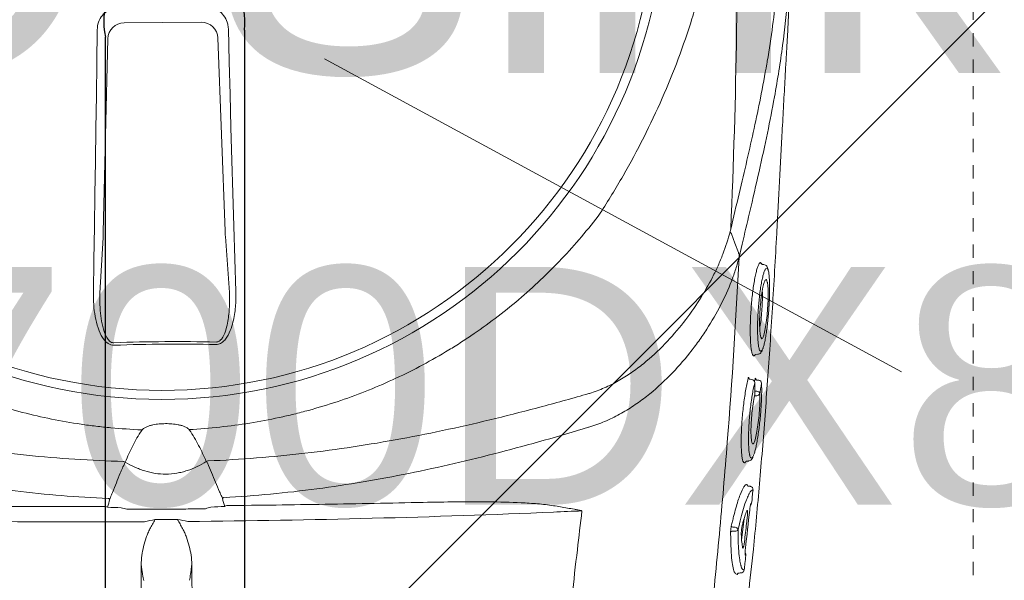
# Model space of a CAD drawing. Header units: inches. Extents: x 704 to 259546, y -107711 to 151004.
# Tile 109 of 256: x 127270.93 to 127278.38, y 21264.62 to 21268.86. Entities that reach past the tile are written whole.
import ezdxf

# ---------------------------------------------------------------- set-up
doc = ezdxf.new("R2010")
doc.units = ezdxf.units.IN
doc.header["$MEASUREMENT"] = 0
doc.linetypes.add('11aa1PB-bd$0$11aa1PB-af$0$TRATTEGGIATA', pattern=[0.75, 0.5, -0.25])
for name, color, linetype, lineweight in [('CKD Equipments', 252, 'Continuous', 0), ('EQUIP DIM', 8, 'Continuous', 0), ('EQUIPMENT', 3, 'Continuous', 25), ('FLOOR RAISE', 4, 'Continuous', 5), ('kitchen equipment', 3, 'Continuous', 15), ('PP-Waste Pipe', 3, 'Continuous', 25)]:
    doc.layers.add(name, color=color, linetype=linetype, lineweight=lineweight)
doc.layers.add('FAINTEQUIP', color=7, linetype='Continuous', lineweight=0, true_color=0x4a4747)
doc.layers.add('PP BALL VALVE', color=7, linetype='Continuous')
doc.styles.get("Standard").update_dxf_attribs({"font": 'arial.ttf', "height": 6})

# ---------------------------------------------------------------- blocks, each defined once
blk = doc.blocks.new('dcefrefrf')
at = {"layer": 'kitchen equipment', "color": 8, "lineweight": 18}
blk.add_line((1803912.59, 468011.66), (1804021.81, 467952.44), dxfattribs=at)
blk = doc.blocks.new('bikanervala')
at = {"layer": 'kitchen equipment', "color": 8, "linetype": 'Continuous', "xscale": 1.016, "yscale": 1.016, "zscale": 1.016}
blk.add_blockref('dcefrefrf', (-141097.61, 131612.76), dxfattribs=at)
at = {"layer": 'EQUIP DIM', "color": 8, "insert": (1691293.85, 607165.76, 0), "char_height": 45.72, "width": 730.3452, "attachment_point": 1}
blk.add_mtext('\\A1;\\pi223.07;{\\H1.2222x;\\C256;RO Sink\\P\\pi68.274;\\H0.81818x;(600WX700DX850H)}', dxfattribs=at)
blk = doc.blocks.new('GF')
at = {"layer": 'EQUIPMENT', "color": 8, "xscale": 0.03935404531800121, "yscale": 0.03935404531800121, "zscale": 0.03935404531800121}
blk.add_blockref('bikanervala', (60698.8789, -2623.777), dxfattribs=at)
blk = doc.blocks.new('GREASE TRAP')
at = {"linetype": 'Continuous', "lineweight": 0}
for p, q in [((156.55, -228.06), (172.97, -227.94)), ((152.12, -272.53), (153.08, -231.48)), ((176.48, -231.31), (178.02, -272.35)), ((151.39, -285.55), (152.08, -273.67)), ((178.08, -273.49), (178.93, -285.36)), ((287.91, -275.1), (287.26, -277.89)), ((291.66, -279.11), (291.81, -279.04)), ((291.81, -279.04), (291.95, -279.19)), ((292.5, -279.44), (292.1, -279.41)), ((290.74, -298.55), (291.27, -298.5)), ((289.97, -303.85), (289.6, -303.8)), ((290.55, -304.36), (290.62, -303.97)), ((290.58, -304.6), (290.59, -304.52)), ((291.42, -304.02), (291.05, -303.98)), ((292.03, -304.77), (292.04, -304.68)), ((288.74, -321.25), (289.28, -321.2)), ((289.6, -326.56), (289.24, -326.53)), ((289.58, -326.56), (289.67, -326.57)), ((287.8, -337.99), (288.32, -333.42)), ((286.41, -336.11), (285.78, -336.11)), ((285.92, -335.25), (286.4, -335.25)), ((286.85, -345.29), (286.43, -345.09)), ((287.83, -344.92), (287.72, -344.94)), ((288.34, -344.32), (288.35, -344.32))]:
    blk.add_line(p, q, dxfattribs=at)
at = {"linetype": 'Continuous', "lineweight": 0, "flags": 128}
for points in [[(150.02, -285.39), (150.14, -278.43), (150.26, -271.46), (150.36, -264.49), (150.47, -257.52), (150.56, -250.54), (150.66, -243.55), (150.74, -236.56), (150.82, -229.57)], [(178.71, -229.38), (178.89, -236.36), (179.08, -243.35), (179.27, -250.33), (179.47, -257.31), (179.67, -264.29), (179.87, -271.26), (180.08, -278.22), (180.3, -285.18)], [(285.62, -272.9), (286.37, -274.91), (287.11, -276.88)], [(287.11, -276.89), (287.11, -276.89), (287.11, -276.89)]]:
    blk.add_lwpolyline(points, dxfattribs=at)
at = {"linetype": 'Continuous', "lineweight": 0}
for radius in [106.93, 105]:
    blk.add_circle((164.57, -201.17), radius, dxfattribs=at)
for centre, radius, start, end in [((156.61, -231.59), 3.53, 91.0387, 178.2212), ((172.96, -231.47), 3.53, 2.5846, 89.7671), ((167.76, -654.6), 358.79, 88.6699, 92.1359), ((167.76, -654.48), 358.14, 88.6698, 92.1359), ((289.89, -304.54), 0.7, 1.5904, 83.3092), ((291.34, -304.71), 0.7, 2.7102, 83.2546), ((291, -307.04), 0.685, 15.7577, 87.9296), ((291.02, -306.65), 0.662, 270.2773, 342.3663), ((151.15, -333.58), 13.42, 65.093, 66.5935), ((179.85, -333.38), 13.42, 114.2122, 115.7128), ((179.71, -318.14), 6.49, 209.0133, 212.0506), ((289.52, -327.25), 0.697, 353.8365, 78.2386), ((159.3, -331.66), 6.29, 154.1151, 157.5614), ((171.67, -331.57), 6.29, 23.2443, 26.6907), ((289.24, -330.05), 0.696, 308.1976, 354.3641), ((148.9, -341.94), 11.7, 69.3549, 71.6188), ((182.22, -341.7), 11.7, 109.1869, 111.4509), ((285.76, -336.44), 0.331, 86.5817, 151.9722), ((285.95, -334.9), 0.355, 196.7557, 265.9673), ((286.35, -335.96), 0.71, 16.6606, 86.0192), ((286.45, -335.45), 0.662, 266.5286, 332.0546), ((288.01, -341.17), 0.7, 353.167, 38.557), ((287.65, -344.24), 0.7, 284.9682, 353.2882), ((287.65, -344.24), 0.695, 285.0559, 353.6222)]:
    blk.add_arc(centre, radius, start, end, dxfattribs=at)
for centre, major_axis, ratio, start_param, end_param in [((151.83, -271.93), (0.03, 3.5), 0.086139, 4.190109, 4.539174), ((178.3, -271.74), (-0.08, 3.5), 0.086139, 1.744011, 2.093077), ((165.45, -325.81), (-37.1, -0.26), 0.145844, 1.228323, 1.311182), ((165.45, -325.81), (-37.1, -0.26), 0.145844, 1.830411, 1.913269)]:
    blk.add_ellipse(centre, major_axis=major_axis, ratio=ratio, start_param=start_param, end_param=end_param, dxfattribs=at)
for points, knots in [([(282.82, -104.54), (283.89, -118.43), (284.74, -132.34), (286.03, -160.2), (286.47, -174.16), (286.8, -195.14), (286.85, -202.14), (286.86, -216.13), (286.82, -223.12), (286.51, -244.08), (286.1, -258.02), (285.47, -271.94)], [0, 0, 0, 0, 0.25, 0.25, 0.5, 0.5, 0.625, 0.625, 0.75, 0.75, 1, 1, 1, 1]), ([(292.45, -122.95), (293.01, -125.27), (293.94, -129.07), (294.87, -134.23), (295.47, -138.14), (295.91, -141.73), (296.19, -144.97), (296.38, -148.16), (296.51, -151.19), (296.61, -154.2), (296.68, -157.09), (296.73, -159.79), (296.78, -162.7), (296.84, -166.23), (296.91, -170.5), (296.99, -175.52), (297.11, -180.77), (297.23, -186.06), (297.37, -191.07), (297.51, -195.66), (297.64, -199.73), (297.77, -203.35), (297.86, -206.53), (297.92, -209.36), (297.97, -214.68), (297.7, -222.32), (296.8, -231.08), (295.75, -238.26), (294.7, -244.42), (293.32, -251.46), (291.53, -259.62), (289.73, -267.44), (288.45, -272.86), (287.91, -275.1)], [0, 0, 0, 0, 0.0593635, 0.0971043, 0.1348438, 0.1667324, 0.198607, 0.2201848, 0.2417788, 0.2633349, 0.278122, 0.2929063, 0.3080418, 0.3231723, 0.3441056, 0.3655953, 0.3864814, 0.4080077, 0.4295299, 0.4486306, 0.4683357, 0.4884205, 0.5086324, 0.5289688, 0.5492243, 0.6333183, 0.7152132, 0.756242, 0.7972696, 0.8516973, 0.906117, 0.9611972, 1, 1, 1, 1]), ([(256.8, -132.49), (258.53, -135.1), (260.18, -137.73), (263.32, -143.04), (264.82, -145.72), (267.65, -151.13), (268.99, -153.87), (271.52, -159.39), (272.7, -162.19), (274.92, -167.84), (275.94, -170.68), (277.33, -174.98), (277.77, -176.42), (278.61, -179.31), (279.01, -180.76), (279.74, -183.69), (280.08, -185.16), (280.7, -188.14), (280.98, -189.64), (281.44, -192.65), (281.63, -194.17), (281.84, -196.48), (281.89, -197.26), (281.94, -198.43), (281.96, -198.82), (281.98, -199.6), (281.99, -200), (282, -201.96), (281.94, -203.52), (281.71, -206.59), (281.54, -208.11), (281.12, -211.14), (280.86, -212.63), (280.28, -215.62), (279.96, -217.09), (279.27, -220.02), (278.89, -221.48), (278.1, -224.37), (277.68, -225.8), (276.35, -230.09), (275.38, -232.92), (272.22, -241.36), (269.78, -246.92), (265.61, -255.17), (264.14, -257.89), (261.06, -263.26), (259.45, -265.91), (257.76, -268.54)], [0, 0, 0, 0, 0.0625, 0.0625, 0.125, 0.125, 0.1875, 0.1875, 0.25, 0.25, 0.3125, 0.3125, 0.34375, 0.34375, 0.375, 0.375, 0.40625, 0.40625, 0.4375, 0.4375, 0.46875, 0.46875, 0.484375, 0.484375, 0.492187, 0.492187, 0.5, 0.5, 0.53125, 0.53125, 0.5625, 0.5625, 0.59375, 0.59375, 0.625, 0.625, 0.65625, 0.65625, 0.6875, 0.6875, 0.75, 0.75, 0.875, 0.875, 0.9375, 0.9375, 1, 1, 1, 1]), ([(293.15, -236.8), (293.18, -236.62), (293.7, -233.83), (294.42, -228.74), (295.41, -220.27), (295.78, -213.42), (295.85, -208.32), (295.84, -206.58), (295.83, -205.79)], [0, 0, 0, 0, 0.016162, 0.250764, 0.485322, 0.836539, 0.925214, 1, 1, 1, 1]), ([(288.24, -357.44), (288.58, -354.84), (289.3, -349.22), (290.19, -341), (290.97, -333.1), (291.6, -326.05), (292.21, -318.86), (292.78, -311.52), (293.32, -304.08), (293.85, -296.46), (294.35, -288.68), (294.82, -280.77), (295.22, -273.68), (295.56, -267.45), (295.85, -262.06), (296.13, -256.66), (296.42, -251.07), (296.67, -246.37), (296.88, -242.58), (297.05, -239.43), (297.24, -236.11), (297.42, -233.04), (297.57, -230.49), (297.68, -228.36), (297.76, -226.45), (297.83, -224.56), (297.84, -223.49), (297.78, -218.98)], [0, 0, 0, 0, 0.063316, 0.137046, 0.187379, 0.237747, 0.288072, 0.337874, 0.387718, 0.437523, 0.488782, 0.540075, 0.591317, 0.625909, 0.660493, 0.695746, 0.730982, 0.771161, 0.791716, 0.812265, 0.841912, 0.872106, 0.896195, 0.920292, 0.944907, 0.969526, 1, 1, 1, 1]), ([(150.82, -229.57), (150.88, -229.02), (151, -227.92), (151.86, -226.46), (153.11, -225.38), (154.46, -224.84), (155.32, -224.78), (155.65, -224.76)], [0, 0, 0, 0, 0.21899, 0.438068, 0.655087, 0.870478, 1, 1, 1, 1]), ([(173.83, -224.63), (174.37, -224.68), (175.46, -224.78), (176.92, -225.6), (178.02, -226.81), (178.61, -228.15), (178.69, -229.03), (178.71, -229.38)], [0, 0, 0, 0, 0.216319, 0.432689, 0.648031, 0.863773, 1, 1, 1, 1]), ([(285.47, -271.94), (286.08, -269.4), (287.29, -264.32), (288.96, -257.23), (290.47, -250.48), (291.92, -243.64), (292.72, -239.21), (293.15, -236.8)], [0, 0, 0, 0, 0.192621, 0.385484, 0.57846, 0.771235, 1, 1, 1, 1]), ([(160.37, -314.58), (158, -314.46), (155.88, -314.32), (152.69, -314.03), (151.63, -313.92), (149.51, -313.66), (148.45, -313.52), (143.19, -312.75), (139.05, -311.91), (130.89, -309.8), (126.87, -308.53), (120.94, -306.29), (118.98, -305.49), (116.06, -304.2), (115.09, -303.76), (113.16, -302.85), (112.21, -302.38), (107.46, -299.97), (103.8, -297.85), (96.75, -293.24), (93.36, -290.76), (88.47, -286.74), (86.88, -285.36), (84.54, -283.21), (83.76, -282.48), (82.24, -281), (81.48, -280.25), (77.76, -276.43), (74.96, -273.22), (72.34, -269.85)], [0, 0, 0, 0, 0.0625, 0.0625, 0.09375, 0.09375, 0.125, 0.125, 0.25, 0.25, 0.375, 0.375, 0.4375, 0.4375, 0.46875, 0.46875, 0.5, 0.5, 0.625, 0.625, 0.75, 0.75, 0.8125, 0.8125, 0.84375, 0.84375, 0.875, 0.875, 1, 1, 1, 1]), ([(257.76, -268.54), (255.18, -271.96), (252.44, -275.19), (246.64, -281.31), (243.59, -284.2), (237.17, -289.64), (233.8, -292.19), (229.4, -295.17), (228.51, -295.75), (226.7, -296.9), (225.79, -297.46), (223.05, -299.1), (221.19, -300.14), (215.56, -303.1), (211.72, -304.86), (203.86, -307.96), (199.85, -309.3), (194.72, -310.7), (193.68, -310.97), (191.61, -311.48), (190.57, -311.72), (187.43, -312.4), (185.34, -312.79), (179.05, -313.8), (174.84, -314.24), (170.37, -314.51)], [0, 0, 0, 0, 0.125, 0.125, 0.25, 0.25, 0.375, 0.375, 0.40625, 0.40625, 0.4375, 0.4375, 0.5, 0.5, 0.625, 0.625, 0.75, 0.75, 0.78125, 0.78125, 0.8125, 0.8125, 0.875, 0.875, 1, 1, 1, 1]), ([(255.45, -306.81), (256, -306.64), (256.54, -306.46), (257.59, -306.08), (258.11, -305.87), (259.63, -305.2), (260.61, -304.7), (262.04, -303.9), (262.51, -303.61), (263.44, -303.03), (263.89, -302.73), (265.23, -301.81), (266.09, -301.17), (268.55, -299.18), (270.07, -297.77), (272.91, -294.83), (274.23, -293.31), (276.69, -290.17), (277.81, -288.57), (279.86, -285.37), (280.78, -283.75), (282.03, -281.32), (282.42, -280.5), (283.15, -278.87), (283.49, -278.05), (284.44, -275.61), (284.96, -274), (285.36, -272.39)], [0, 0, 0, 0, 0.03125, 0.03125, 0.0625, 0.0625, 0.125, 0.125, 0.15625, 0.15625, 0.1875, 0.1875, 0.25, 0.25, 0.375, 0.375, 0.5, 0.5, 0.625, 0.625, 0.75, 0.75, 0.8125, 0.8125, 0.875, 0.875, 1, 1, 1, 1]), ([(287.27, -277.83), (287.06, -278.68), (286.82, -279.53), (286.28, -281.24), (285.98, -282.1), (284.99, -284.68), (284.22, -286.39), (282.46, -289.8), (281.48, -291.5), (279.84, -294.03), (279.27, -294.87), (278.37, -296.13), (278.06, -296.55), (277.43, -297.38), (277.11, -297.8), (275.46, -299.87), (274.05, -301.48), (271, -304.57), (269.37, -306.05), (266.71, -308.14), (265.79, -308.81), (263.87, -310.1), (262.88, -310.7), (260.83, -311.82), (259.78, -312.34), (258.14, -313.02), (257.59, -313.24), (256.74, -313.54), (256.45, -313.63), (255.88, -313.82), (255.59, -313.9), (255.3, -313.99)], [0, 0, 0, 0, 0.0625, 0.0625, 0.125, 0.125, 0.25, 0.25, 0.375, 0.375, 0.4375, 0.4375, 0.46875, 0.46875, 0.5, 0.5, 0.625, 0.625, 0.75, 0.75, 0.8125, 0.8125, 0.875, 0.875, 0.9375, 0.9375, 0.96875, 0.96875, 0.984375, 0.984375, 1, 1, 1, 1]), ([(287.26, -277.89), (286.61, -291.01), (285.78, -304.1), (284.24, -323.69), (283.68, -330.21), (282.46, -343.24), (281.81, -349.75), (281.11, -356.25)], [0, 0, 0, 0, 0.5, 0.5, 0.75, 0.75, 1, 1, 1, 1]), ([(287.27, -277.83), (287.28, -277.76), (287.29, -277.68), (287.3, -277.51), (287.29, -277.43), (287.27, -277.26), (287.24, -277.19), (287.19, -277.03), (287.15, -276.96), (287.11, -276.89)], [0, 0, 0, 0, 0.25, 0.25, 0.5, 0.5, 0.75, 0.75, 1, 1, 1, 1]), ([(287.27, -277.83), (287.27, -277.84), (287.27, -277.84), (287.26, -277.85), (287.26, -277.86), (287.26, -277.87), (287.26, -277.89)], [0, 0, 0, 0, 0.00003361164, 0.00003361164, 0.00003361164, 0.00009841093, 0.00009841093, 0.00009841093, 0.00009841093]), ([(290.24, -298.77), (290.17, -298.65), (290.03, -298.41), (289.88, -297.67), (289.75, -296.73), (289.67, -295.57), (289.63, -294.23), (289.63, -292.74), (289.67, -291.16), (289.76, -289.52), (289.88, -287.87), (290.04, -286.24), (290.23, -284.68), (290.44, -283.24), (290.68, -281.95), (290.93, -280.86), (291.18, -280), (291.43, -279.38), (291.59, -279.2), (291.66, -279.11)], [0, 0, 0, 0, 0.066966, 0.12566, 0.184351, 0.242449, 0.30055, 0.358196, 0.415842, 0.473121, 0.530398, 0.588231, 0.646066, 0.704525, 0.762985, 0.822038, 0.881088, 0.940546, 1, 1, 1, 1]), ([(291.95, -279.19), (292, -279.2), (292.05, -279.22), (292.1, -279.38), (292.1, -279.41)], [0, 0, 0, 0, 0.735294, 1, 1, 1, 1]), ([(293.46, -280.73), (293.42, -280.44), (293.37, -280.21), (293.25, -279.97), (293.05, -279.67), (292.82, -279.55), (292.5, -279.44)], [0, 0, 0, 0, 0.150992, 0.540293, 0.796534, 1, 1, 1, 1]), ([(293.14, -280.19), (293.02, -280.22), (292.88, -280.26), (292.72, -280.68), (292.69, -280.75)], [0, 0, 0, 0, 0.8365957, 1, 1, 1, 1]), ([(293.46, -280.74), (293.42, -280.59), (293.32, -280.28), (293.21, -280.22), (293.14, -280.19)], [0, 0, 0, 0, 0.453626, 1, 1, 1, 1]), ([(292.69, -280.75), (292.64, -280.86), (292.52, -281.14), (292.33, -281.85), (292.1, -282.83), (291.89, -284.01), (291.7, -285.33), (291.53, -286.75), (291.39, -288.24), (291.28, -289.74), (291.21, -291.22), (291.18, -292.63), (291.19, -293.93), (291.23, -295.1), (291.3, -296.08), (291.4, -296.81), (291.48, -297.11), (291.51, -297.23)], [0, 0, 0, 0, 0.045419, 0.115839, 0.186799, 0.257754, 0.32863, 0.399501, 0.469663, 0.539816, 0.608957, 0.678085, 0.746838, 0.815591, 0.884388, 0.95319, 1, 1, 1, 1]), ([(292.28, -297.33), (292.31, -297.28), (292.4, -297.09), (292.56, -296.5), (292.77, -295.6), (292.97, -294.49), (293.16, -293.22), (293.33, -291.83), (293.47, -290.37), (293.59, -288.87), (293.68, -287.37), (293.73, -285.93), (293.75, -284.58), (293.74, -283.36), (293.69, -282.3), (293.6, -281.45), (293.53, -280.92), (293.47, -280.76), (293.46, -280.74)], [0, 0, 0, 0, 0.023226, 0.092931, 0.162639, 0.232676, 0.302714, 0.372201, 0.441684, 0.510683, 0.579678, 0.648044, 0.716408, 0.784299, 0.852186, 0.919822, 0.987451, 1, 1, 1, 1]), ([(291.89, -294.84), (291.84, -294.67), (291.72, -294.28), (291.62, -292.93), (291.61, -291.08), (291.71, -288.98), (291.9, -286.88), (292.17, -285.01), (292.46, -283.59), (292.65, -283.16), (292.73, -282.97)], [0, 0, 0, 0, 0.0984, 0.230543, 0.361452, 0.492139, 0.623641, 0.756097, 0.8899, 1, 1, 1, 1]), ([(293.26, -283.2), (293.27, -283.22), (293.34, -283.42), (293.42, -284.44), (293.45, -286.13), (293.37, -288.2), (293.21, -290.31), (292.98, -292.3), (292.69, -293.87), (292.49, -294.67), (292.38, -294.84), (292.38, -294.85)], [0, 0, 0, 0, 0.015121, 0.155418, 0.294804, 0.433435, 0.572075, 0.71203, 0.853105, 0.994782, 1, 1, 1, 1]), ([(292.73, -282.97), (292.75, -282.91), (292.84, -282.65), (292.92, -282.65), (292.98, -282.64)], [0, 0, 0, 0, 0.212645, 1, 1, 1, 1]), ([(292.98, -282.64), (293.01, -282.65), (293.12, -282.67), (293.2, -282.98), (293.26, -283.2)], [0, 0, 0, 0, 0.26459, 1, 1, 1, 1]), ([(154.41, -296.59), (154.18, -296.57), (153.73, -296.54), (152.98, -296.14), (152.03, -295.18), (151.14, -293.43), (150.48, -291.12), (150.07, -288.39), (150.04, -286.47), (150.02, -285.39)], [0, 0, 0, 0, 0.0522268, 0.1042313, 0.1923821, 0.3606157, 0.5543927, 0.7486822, 1, 1, 1, 1]), ([(151.39, -285.55), (151.39, -286.57), (151.38, -288.36), (151.64, -290.92), (152.07, -293.07), (152.67, -294.71), (153.34, -295.64), (153.85, -295.98), (154.18, -296.06), (154.34, -296.06), (154.39, -296.06)], [0, 0, 0, 0, 0.265211, 0.46586, 0.668447, 0.834858, 0.915193, 0.958561, 0.988769, 1, 1, 1, 1]), ([(180.3, -285.18), (180.3, -286.27), (180.31, -288.45), (179.86, -291.23), (179.15, -293.55), (178.4, -295.04), (177.47, -295.99), (176.76, -296.39), (176.26, -296.42), (176.07, -296.43)], [0, 0, 0, 0, 0.25332, 0.506196, 0.65059, 0.817687, 0.886369, 0.955719, 1, 1, 1, 1]), ([(176.09, -295.9), (176.23, -295.89), (176.54, -295.87), (176.86, -295.66), (177.2, -295.35), (177.76, -294.58), (178.26, -293.2), (178.72, -291.03), (178.99, -288.43), (178.95, -286.38), (178.93, -285.36)], [0, 0, 0, 0, 0.034894, 0.07906, 0.092988, 0.155615, 0.320186, 0.468315, 0.732642, 1, 1, 1, 1]), ([(292.19, -285.02), (292.2, -285.26), (292.24, -285.93), (292.21, -287.46), (292.1, -289.35), (291.93, -291.17), (291.76, -292.43), (291.66, -292.87), (291.64, -292.95)], [0, 0, 0, 0, 0.1171914, 0.3236173, 0.5316923, 0.7421657, 0.9517971, 1, 1, 1, 1]), ([(292.38, -294.85), (292.33, -294.95), (292.17, -295.26), (291.99, -295.29), (291.91, -294.92), (291.89, -294.84)], [0, 0, 0, 0, 0.294516, 0.862877, 1, 1, 1, 1]), ([(290.56, -298.77), (290.54, -298.81), (290.42, -298.94), (290.32, -298.84), (290.24, -298.77)], [0, 0, 0, 0, 0.258674, 1, 1, 1, 1]), ([(290.74, -298.55), (290.73, -298.57), (290.67, -298.72), (290.61, -298.75), (290.56, -298.77)], [0, 0, 0, 0, 0.269637, 1, 1, 1, 1]), ([(291.27, -298.5), (291.32, -298.48), (291.5, -298.49), (291.76, -298.31), (291.98, -298.07), (292.12, -297.84), (292.2, -297.63), (292.28, -297.33)], [0, 0, 0, 0, 0.0760045, 0.2920195, 0.5221541, 0.8303026, 1, 1, 1, 1]), ([(291.51, -297.23), (291.53, -297.3), (291.58, -297.56), (291.73, -297.82), (291.92, -297.9), (292.12, -297.72), (292.24, -297.44), (292.28, -297.33)], [0, 0, 0, 0, 0.074975, 0.308763, 0.600633, 0.840221, 1, 1, 1, 1]), ([(289.18, -303.66), (289.2, -303.61), (289.23, -303.5), (289.28, -303.41), (289.32, -303.44), (289.35, -303.52), (289.36, -303.61), (289.36, -303.62)], [0, 0, 0, 0, 0.170931, 0.43557, 0.700344, 0.964272, 1, 1, 1, 1]), ([(288.18, -321.35), (288.15, -321.31), (288.05, -321.17), (287.93, -320.64), (287.81, -319.81), (287.73, -318.71), (287.7, -317.42), (287.71, -315.97), (287.76, -314.4), (287.86, -312.76), (288.01, -311.08), (288.18, -309.41), (288.4, -307.78), (288.64, -306.27), (288.9, -304.85), (289.09, -304.06), (289.18, -303.66)], [0, 0, 0, 0, 0.036944, 0.111064, 0.185167, 0.25898, 0.332797, 0.405887, 0.478972, 0.551758, 0.624553, 0.69822, 0.771885, 0.845998, 0.920119, 1, 1, 1, 1]), ([(290.58, -304.6), (290.5, -304.94), (290.33, -305.63), (290.1, -306.89), (289.88, -308.28), (289.69, -309.75), (289.52, -311.29), (289.4, -312.82), (289.31, -314.32), (289.26, -315.72), (289.26, -317.01), (289.29, -318.13), (289.36, -319.07), (289.44, -319.68), (289.51, -319.9), (289.53, -319.96)], [0, 0, 0, 0, 0.081121, 0.164592, 0.245691, 0.329206, 0.409093, 0.49132, 0.570813, 0.652715, 0.73066, 0.81084, 0.889237, 0.969944, 1, 1, 1, 1]), ([(289.6, -303.8), (289.6, -303.8), (289.55, -303.8), (289.48, -303.77), (289.4, -303.71), (289.36, -303.65), (289.36, -303.63), (289.36, -303.62), (289.36, -303.62)], [0, 0, 0, 0, 0.005493, 0.289143, 0.515025, 0.705708, 0.87243, 1, 1, 1, 1]), ([(290.3, -320.03), (290.33, -319.97), (290.44, -319.75), (290.63, -319.13), (290.86, -318.18), (291.08, -317.03), (291.3, -315.72), (291.5, -314.3), (291.67, -312.79), (291.82, -311.26), (291.94, -309.72), (292.02, -308.26), (292.06, -306.89), (292.07, -305.71), (292.04, -305.07), (292.03, -304.77)], [0, 0, 0, 0, 0.034967, 0.11668, 0.198521, 0.28284, 0.363401, 0.446271, 0.52675, 0.609595, 0.689692, 0.772207, 0.85087, 0.93183, 1, 1, 1, 1]), ([(290.63, -306.87), (290.63, -306.51), (290.62, -306.14), (290.61, -305.78), (290.6, -305.39), (290.59, -304.99), (290.58, -304.6)], [0, 0, 0, 0, 0.002000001, 0.002000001, 0.002000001, 0.004171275, 0.004171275, 0.004171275, 0.004171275]), ([(290.62, -303.97), (290.64, -303.86), (290.66, -303.77), (290.7, -303.65), (290.72, -303.61), (290.74, -303.59), (290.75, -303.6), (290.77, -303.61), (290.77, -303.63), (290.78, -303.67), (290.79, -303.7), (290.8, -303.77), (290.8, -303.78), (290.8, -303.8)], [0, 0, 0, 0, 0.25, 0.25, 0.5, 0.5, 0.625, 0.625, 0.75, 0.75, 0.875, 0.875, 1, 1, 1, 1]), ([(291.05, -303.98), (291.01, -303.96), (290.93, -303.95), (290.85, -303.88), (290.81, -303.82), (290.81, -303.81), (290.8, -303.81), (290.8, -303.81), (290.8, -303.8)], [0, 0, 0, 0, 0.254985, 0.463826, 0.637296, 0.783337, 0.926867, 1, 1, 1, 1]), ([(292.03, -304.77), (291.97, -305.13), (291.91, -305.48), (291.84, -305.84), (291.78, -306.17), (291.72, -306.51), (291.66, -306.85)], [0, 0, 0, 0, 0.002000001, 0.002000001, 0.002000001, 0.003901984, 0.003901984, 0.003901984, 0.003901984]), ([(174.4, -321.16), (181.29, -320.87), (188.16, -320.33), (198.42, -319.14), (201.83, -318.68), (208.63, -317.66), (212.02, -317.08), (222.16, -315.22), (228.86, -313.77), (238.83, -311.34), (242.14, -310.5), (248.74, -308.72), (252.03, -307.8), (255.3, -306.85)], [0, 0, 0, 0, 0.25, 0.25, 0.375, 0.375, 0.5, 0.5, 0.75, 0.75, 0.875, 0.875, 1, 1, 1, 1]), ([(289.97, -317.13), (289.92, -316.9), (289.81, -316.4), (289.77, -314.92), (289.82, -313.05), (289.98, -310.99), (290.22, -308.99), (290.46, -307.63), (290.6, -307.02), (290.63, -306.87)], [0, 0, 0, 0, 0.140566, 0.301933, 0.463305, 0.622013, 0.785773, 0.94855, 1, 1, 1, 1]), ([(291.66, -306.85), (291.67, -307.38), (291.69, -308.42), (291.59, -310.45), (291.4, -312.51), (291.14, -314.48), (290.84, -316.05), (290.61, -316.97), (290.5, -317.12), (290.5, -317.13)], [0, 0, 0, 0, 0.170858, 0.332147, 0.492014, 0.656195, 0.819988, 0.986588, 1, 1, 1, 1]), ([(291.03, -307.31), (290.95, -307.31), (290.87, -307.32), (290.79, -307.32), (290.67, -307.32), (290.55, -307.32), (290.53, -307.33)], [0.0007933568, 0.0007933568, 0.0007933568, 0.0007933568, 0.0011395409, 0.0011395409, 0.0011395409, 0.0016472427, 0.0016472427, 0.0016472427, 0.0016472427]), ([(290.62, -306.36), (290.67, -306.36), (290.81, -306.36), (290.94, -306.35), (291.02, -306.35)], [0, 0, 0, 0, 0.397181, 1, 1, 1, 1]), ([(75.33, -308.11), (78.62, -309.02), (81.92, -309.9), (88.54, -311.58), (91.86, -312.38), (101.87, -314.66), (108.59, -316.02), (118.75, -317.74), (122.15, -318.26), (128.96, -319.2), (132.38, -319.6), (142.66, -320.65), (149.53, -321.1), (156.42, -321.28)], [0, 0, 0, 0, 0.125, 0.125, 0.25, 0.25, 0.5, 0.5, 0.625, 0.625, 0.75, 0.75, 1, 1, 1, 1]), ([(170.43, -314.6), (170.37, -314.51), (170.29, -314.43), (170.12, -314.28), (170.03, -314.21), (169.74, -314.02), (169.54, -313.92), (169.12, -313.75), (168.91, -313.68), (168.47, -313.56), (168.25, -313.51), (167.6, -313.38), (167.15, -313.33), (166.26, -313.25), (165.81, -313.24), (164.91, -313.25), (164.46, -313.27), (163.57, -313.35), (163.13, -313.41), (162.47, -313.55), (162.25, -313.6), (161.82, -313.73), (161.61, -313.8), (161.19, -313.98), (160.99, -314.08), (160.7, -314.27), (160.61, -314.34), (160.45, -314.49), (160.37, -314.58), (160.3, -314.67)], [0, 0, 0, 0, 0.03125, 0.03125, 0.0625, 0.0625, 0.125, 0.125, 0.1875, 0.1875, 0.25, 0.25, 0.375, 0.375, 0.5, 0.5, 0.625, 0.625, 0.75, 0.75, 0.8125, 0.8125, 0.875, 0.875, 0.9375, 0.9375, 0.96875, 0.96875, 1, 1, 1, 1]), ([(153.17, -329.14), (149.85, -329), (146.55, -328.8), (139.95, -328.26), (136.66, -327.93), (126.8, -326.76), (120.28, -325.75), (110.56, -323.93), (107.33, -323.28), (100.89, -321.88), (97.68, -321.14), (88.09, -318.8), (81.75, -317.09), (75.45, -315.26)], [0, 0, 0, 0, 0.125, 0.125, 0.25, 0.25, 0.5, 0.5, 0.625, 0.625, 0.75, 0.75, 1, 1, 1, 1]), ([(160.3, -314.67), (159.94, -315.2), (159.61, -315.74), (158.97, -316.83), (158.67, -317.39), (157.81, -319.08), (157.29, -320.24), (156.8, -321.41)], [0, 0, 0, 0, 0.25, 0.25, 0.5, 0.5, 1, 1, 1, 1]), ([(174.03, -321.29), (173.52, -320.12), (172.99, -318.98), (172.1, -317.3), (171.8, -316.74), (171.15, -315.66), (170.8, -315.12), (170.43, -314.6)], [0, 0, 0, 0, 0.5, 0.5, 0.75, 0.75, 1, 1, 1, 1]), ([(255.28, -313.99), (249.01, -315.91), (242.7, -317.71), (233.14, -320.19), (229.94, -320.97), (223.52, -322.46), (220.3, -323.16), (210.61, -325.11), (204.1, -326.22), (194.26, -327.52), (190.97, -327.9), (184.38, -328.53), (181.08, -328.78), (177.77, -328.97)], [0, 0, 0, 0, 0.25, 0.25, 0.375, 0.375, 0.5, 0.5, 0.75, 0.75, 0.875, 0.875, 1, 1, 1, 1]), ([(290.5, -317.13), (290.41, -317.3), (290.22, -317.65), (290.03, -317.55), (289.98, -317.18), (289.97, -317.13)], [0, 0, 0, 0, 0.4462454, 0.9349282, 1, 1, 1, 1]), ([(289.28, -321.2), (289.33, -321.17), (289.52, -321.18), (289.77, -321), (289.99, -320.76), (290.14, -320.53), (290.22, -320.32), (290.3, -320.03)], [0, 0, 0, 0, 0.085263, 0.298133, 0.53129, 0.85157, 1, 1, 1, 1]), ([(289.53, -319.96), (289.55, -320.07), (289.63, -320.36), (289.77, -320.57), (289.97, -320.59), (290.14, -320.4), (290.26, -320.13), (290.3, -320.03)], [0, 0, 0, 0, 0.142974, 0.381895, 0.621008, 0.867279, 1, 1, 1, 1]), ([(156.8, -321.41), (156.3, -322.41), (156.02, -323.09), (155.74, -323.77), (155.46, -324.46), (155.18, -325.14), (154.91, -325.82), (154.63, -326.5), (154.35, -327.19), (154.07, -327.87), (153.93, -328.22), (153.79, -328.56), (153.64, -328.91)], [0, 0, 0, 0, 0.00319655, 0.00319655, 0.00319655, 0.00639307, 0.00639307, 0.00639307, 0.00958958, 0.00958958, 0.00958958, 0.01121538, 0.01121538, 0.01121538, 0.01121538]), ([(156.8, -321.41), (157.45, -321.79), (158.12, -322.15), (159.15, -322.62), (159.5, -322.77), (160.21, -323.05), (160.57, -323.17), (162.39, -323.74), (163.88, -323.99), (166.21, -323.97), (166.98, -323.9), (168.12, -323.7), (168.49, -323.62), (169.24, -323.44), (169.6, -323.33), (171.4, -322.73), (172.75, -322.07), (174.03, -321.29)], [0, 0, 0, 0, 0.125, 0.125, 0.1875, 0.1875, 0.25, 0.25, 0.5, 0.5, 0.625, 0.625, 0.6875, 0.6875, 0.75, 0.75, 1, 1, 1, 1]), ([(177.29, -328.74), (177.15, -328.4), (177, -328.05), (176.85, -327.71), (176.56, -327.03), (176.28, -326.35), (175.99, -325.67), (175.7, -325), (175.41, -324.32), (175.12, -323.64), (174.83, -322.96), (174.55, -322.28), (174.26, -321.6)], [0.0002616, 0.0002616, 0.0002616, 0.0002616, 0.00188464, 0.00188464, 0.00188464, 0.00508207, 0.00508207, 0.00508207, 0.00827951, 0.00827951, 0.00827951, 0.01147698, 0.01147698, 0.01147698, 0.01147698]), ([(288.57, -321.46), (288.54, -321.49), (288.44, -321.62), (288.31, -321.59), (288.21, -321.42), (288.18, -321.35)], [0, 0, 0, 0, 0.160118, 0.714475, 1, 1, 1, 1]), ([(288.74, -321.25), (288.73, -321.26), (288.67, -321.39), (288.62, -321.43), (288.57, -321.46)], [0, 0, 0, 0, 0.031421, 1, 1, 1, 1]), ([(285.61, -335), (285.65, -334.83), (285.69, -334.65), (285.77, -334.31), (285.89, -333.8), (286.01, -333.31), (286.25, -332.37), (286.4, -331.77), (286.72, -330.66), (286.87, -330.15), (287.18, -329.19), (287.33, -328.76), (287.76, -327.62), (288.04, -327.04), (288.35, -326.57), (288.41, -326.49), (288.53, -326.35), (288.59, -326.29), (288.76, -326.16), (288.86, -326.13), (288.96, -326.15)], [0, 0, 0, 0, 0.03125, 0.03125, 0.0625, 0.125, 0.125, 0.25, 0.25, 0.375, 0.375, 0.5, 0.5, 0.75, 0.75, 0.8125, 0.8125, 0.875, 0.875, 1, 1, 1, 1]), ([(288.96, -326.15), (288.96, -326.16), (288.98, -326.18), (289, -326.23), (289, -326.32), (289, -326.32)], [0, 0, 0, 0, 0.3650586, 0.9797373, 1, 1, 1, 1]), ([(289.24, -326.53), (289.21, -326.52), (289.14, -326.51), (289.07, -326.45), (289.02, -326.39), (289, -326.34), (289, -326.32), (289, -326.32), (289, -326.32)], [0, 0, 0, 0, 0.175463, 0.400939, 0.589495, 0.747071, 0.890518, 1, 1, 1, 1]), ([(289.28, -328.39), (289.13, -328.7), (288.79, -329.41), (288.22, -331.12), (287.62, -333.26), (287.23, -334.92), (287.03, -335.76)], [0, 0, 0, 0, 0.220226, 0.504612, 0.749666, 1, 1, 1, 1]), ([(290.22, -327.33), (290.1, -327.36), (289.85, -327.42), (289.52, -327.82), (289.31, -328.3), (289.28, -328.39)], [0, 0, 0, 0, 0.4433, 0.896253, 1, 1, 1, 1]), ([(289.93, -330.11), (289.98, -329.65), (290.03, -329.19), (290.07, -328.72), (290.12, -328.26), (290.17, -327.79), (290.22, -327.33)], [0, 0, 0, 0, 0.002, 0.002, 0.002, 0.003999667, 0.003999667, 0.003999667, 0.003999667]), ([(178.37, -330.66), (185.35, -330.58), (192.33, -330.49), (206.26, -330.26), (213.21, -330.13), (220.15, -329.97)], [0, 0, 0, 0, 0.5, 0.5, 1, 1, 1, 1]), ([(220.15, -329.97), (222.47, -329.92), (224.79, -329.88), (229.41, -329.84), (231.73, -329.84), (236.34, -329.89), (238.65, -329.94), (242.1, -330.11), (243.25, -330.18), (244.97, -330.32), (245.54, -330.38), (246.69, -330.51), (247.26, -330.58), (247.82, -330.67)], [0, 0, 0, 0, 0.25, 0.25, 0.5, 0.5, 0.75, 0.75, 0.875, 0.875, 0.9375, 0.9375, 1, 1, 1, 1]), ([(289.51, -331.62), (289.53, -331.45), (289.55, -331.28), (289.58, -331.04), (289.6, -330.96), (289.62, -330.82), (289.63, -330.75), (289.66, -330.62), (289.67, -330.56), (289.7, -330.45), (289.71, -330.41), (289.75, -330.28), (289.77, -330.23), (289.8, -330.21)], [0, 0, 0, 0, 0.25, 0.25, 0.375, 0.375, 0.5, 0.5, 0.625, 0.625, 0.75, 0.75, 1, 1, 1, 1]), ([(110.77, -330.74), (117.72, -330.8), (124.68, -330.84), (138.62, -330.87), (145.6, -330.86), (152.59, -330.84)], [0, 0, 0, 0, 0.5, 0.5, 1, 1, 1, 1]), ([(157.13, -331.43), (158.52, -331.44), (159.91, -331.44), (162.7, -331.44), (165.49, -331.42), (168.27, -331.4), (171.06, -331.36), (172.46, -331.34), (173.85, -331.31)], [0, 0, 0, 0, 0.25, 0.25, 0.5, 0.75, 0.75, 1, 1, 1, 1]), ([(247.79, -332.04), (235.07, -332.58), (222.24, -333.02), (196.35, -333.68), (183.3, -333.91), (170.12, -334.03)], [0, 0, 0, 0, 0.5, 0.5, 1, 1, 1, 1]), ([(247.82, -330.67), (248.81, -330.83), (249.8, -331), (251.27, -331.26), (251.76, -331.35), (252.5, -331.48), (252.74, -331.53), (253.11, -331.6), (253.23, -331.62), (253.42, -331.66), (253.48, -331.67), (253.6, -331.7), (253.66, -331.71), (253.72, -331.73)], [0, 0, 0, 0, 0.5, 0.5, 0.75, 0.75, 0.875, 0.875, 0.9375, 0.9375, 0.96875, 0.96875, 1, 1, 1, 1]), ([(253.72, -331.73), (253.76, -331.74), (253.8, -331.76), (253.85, -331.77), (253.85, -331.77), (253.86, -331.78), (253.87, -331.78)], [0, 0, 0, 0, 0.0001941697, 0.0001941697, 0.0001941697, 0.0002311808, 0.0002311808, 0.0002311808, 0.0002311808]), ([(287.96, -334.7), (288.04, -334.38), (288.13, -334.07), (288.29, -333.5), (288.37, -333.24), (288.61, -332.5), (288.76, -332.08), (288.91, -331.76)], [0, 0, 0, 0, 0.25, 0.25, 0.5, 0.5, 1, 1, 1, 1]), ([(288.91, -331.76), (288.94, -331.68), (288.97, -331.66), (289.01, -331.7), (289.02, -331.72), (289.04, -331.8), (289.04, -331.86), (289.05, -331.98), (289.05, -332.06), (289.05, -332.23), (289.05, -332.32), (289.04, -332.52), (289.03, -332.63), (289.02, -332.85), (289.01, -332.96), (288.99, -333.07)], [0, 0, 0, 0, 0.25, 0.25, 0.375, 0.375, 0.5, 0.5, 0.625, 0.625, 0.75, 0.75, 0.875, 0.875, 1, 1, 1, 1]), ([(160.89, -334.09), (154.33, -334.13), (147.79, -334.13), (137.99, -334.1), (134.73, -334.08), (128.21, -334.03), (124.95, -334), (118.45, -333.93), (115.2, -333.88), (108.74, -333.78), (105.52, -333.72), (95.88, -333.53), (89.5, -333.37), (83.16, -333.19)], [0, 0, 0, 0, 0.25, 0.25, 0.375, 0.375, 0.5, 0.5, 0.625, 0.625, 0.75, 0.75, 1, 1, 1, 1]), ([(162.04, -335.6), (162.22, -335.26), (162.4, -334.93), (162.76, -334.27), (162.94, -333.94), (163.12, -333.61)], [0, 0, 0, 0, 0.5, 0.5, 1, 1, 1, 1]), ([(168.99, -335.55), (168.8, -335.22), (168.62, -334.89), (168.25, -334.23), (168.06, -333.91), (167.88, -333.58)], [0, 0, 0, 0, 0.5, 0.5, 1, 1, 1, 1]), ([(287.73, -336.8), (287.73, -336.73), (287.73, -336.66), (287.73, -336.5), (287.73, -336.41), (287.74, -336.24), (287.75, -336.14), (287.76, -335.95), (287.77, -335.85), (287.79, -335.65), (287.81, -335.55), (287.83, -335.36), (287.85, -335.27), (287.88, -335.09), (287.89, -335), (287.93, -334.84), (287.94, -334.77), (287.96, -334.7)], [0, 0, 0, 0, 0.125, 0.125, 0.25, 0.25, 0.375, 0.375, 0.5, 0.5, 0.625, 0.625, 0.75, 0.75, 0.875, 0.875, 1, 1, 1, 1]), ([(288.99, -333.07), (288.94, -333.53), (288.89, -334), (288.84, -334.46), (288.7, -335.75), (288.55, -337.05), (288.4, -338.34)], [0, 0, 0, 0, 0.002, 0.002, 0.002, 0.00758254, 0.00758254, 0.00758254, 0.00758254]), ([(162.04, -335.6), (161.88, -335.89), (161.74, -336.2), (161.48, -336.81), (161.36, -337.12), (161.03, -338.07), (160.85, -338.7), (160.53, -339.98), (160.41, -340.63), (160.24, -341.93), (160.19, -342.59), (160.21, -343.25)], [0, 0, 0, 0, 0.125, 0.125, 0.25, 0.25, 0.5, 0.5, 0.75, 0.75, 1, 1, 1, 1]), ([(170.93, -343.18), (170.94, -342.52), (170.88, -341.86), (170.7, -340.56), (170.56, -339.91), (170.23, -338.64), (170.03, -338), (169.69, -337.07), (169.57, -336.76), (169.3, -336.14), (169.16, -335.84), (168.99, -335.55)], [0, 0, 0, 0, 0.25, 0.25, 0.5, 0.5, 0.75, 0.75, 0.875, 0.875, 1, 1, 1, 1]), ([(285.46, -336.28), (285.46, -336.19), (285.47, -336.09), (285.48, -335.87), (285.49, -335.75), (285.52, -335.52), (285.53, -335.41), (285.57, -335.19), (285.59, -335.09), (285.61, -335)], [0, 0, 0, 0, 0.25, 0.25, 0.5, 0.5, 0.75, 0.75, 1, 1, 1, 1]), ([(286.43, -345.09), (286.31, -344.84), (286.06, -344.36), (285.78, -342.8), (285.63, -341.28), (285.54, -339.76), (285.48, -338.39), (285.47, -336.98), (285.46, -336.28)], [0, 0, 0, 0, 0.21968, 0.439192, 0.658685, 0.696773, 0.849384, 1, 1, 1, 1]), ([(287.03, -335.76), (287.04, -336.59), (287.05, -338.26), (287.17, -340.42), (287.36, -342.2), (287.54, -342.95), (287.63, -343.3)], [0, 0, 0, 0, 0.240852, 0.487107, 0.75984, 1, 1, 1, 1]), ([(288.02, -339.61), (287.99, -339.46), (287.96, -339.28), (287.89, -338.88), (287.87, -338.67), (287.79, -337.96), (287.76, -337.41), (287.73, -336.8)], [0, 0, 0, 0, 0.25, 0.25, 0.5, 0.5, 1, 1, 1, 1]), ([(288.4, -338.34), (288.39, -338.46), (288.37, -338.57), (288.34, -338.78), (288.33, -338.89), (288.29, -339.08), (288.27, -339.17), (288.24, -339.33), (288.22, -339.41), (288.16, -339.59), (288.13, -339.67), (288.08, -339.7), (288.07, -339.7), (288.04, -339.68), (288.03, -339.65), (288.02, -339.61)], [0, 0, 0, 0, 0.125, 0.125, 0.25, 0.25, 0.375, 0.375, 0.5, 0.5, 0.75, 0.75, 0.875, 0.875, 1, 1, 1, 1]), ([(288.59, -341.17), (288.57, -341.15), (288.56, -341.1), (288.55, -340.98), (288.55, -340.94), (288.54, -340.83), (288.54, -340.78), (288.54, -340.65), (288.55, -340.58), (288.55, -340.44), (288.56, -340.36), (288.57, -340.12), (288.59, -339.96), (288.61, -339.79)], [0, 0, 0, 0, 0.25, 0.25, 0.375, 0.375, 0.5, 0.5, 0.625, 0.625, 0.75, 0.75, 1, 1, 1, 1]), ([(170.93, -343.18), (170.89, -343.55), (170.85, -343.91), (170.77, -344.57), (170.73, -344.87), (170.61, -345.71), (170.52, -346.17), (170.42, -346.52)], [0, 0, 0, 0, 0.25, 0.25, 0.5, 0.5, 1, 1, 1, 1]), ([(288.34, -344.32), (288.4, -343.86), (288.45, -343.39), (288.51, -342.93), (288.57, -342.37), (288.64, -341.81), (288.7, -341.25)], [0, 0, 0, 0, 0.002, 0.002, 0.002, 0.004411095, 0.004411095, 0.004411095, 0.004411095]), ([(160.76, -346.59), (160.66, -346.24), (160.57, -345.78), (160.43, -344.95), (160.38, -344.64), (160.3, -343.98), (160.25, -343.63), (160.21, -343.25)], [0, 0, 0, 0, 0.5, 0.5, 0.75, 0.75, 1, 1, 1, 1]), ([(286.93, -345.12), (286.91, -345.16), (286.89, -345.26), (286.86, -345.28), (286.85, -345.29)], [0, 0, 0, 0, 0.370215, 1, 1, 1, 1]), ([(286.93, -345.12), (286.93, -345.12), (286.93, -345.12), (286.93, -345.11), (286.94, -345.1), (286.99, -345.05), (287.07, -345), (287.12, -345), (287.12, -345)], [0, 0, 0, 0, 0.014276, 0.209132, 0.380371, 0.579352, 0.841929, 1, 1, 1, 1]), ([(287.12, -345), (287.17, -344.99), (287.38, -344.97), (287.58, -344.95), (287.72, -344.94)], [0, 0, 0, 0, 0.205831, 1, 1, 1, 1]), ([(287.63, -343.3), (287.64, -343.36), (287.69, -343.62), (287.84, -343.94), (288.06, -344.32), (288.25, -344.32), (288.34, -344.32)], [0, 0, 0, 0, 0.074197, 0.28708, 0.641001, 1, 1, 1, 1])]:
    blk.add_open_spline(points, degree=3, knots=knots, dxfattribs=at)
for points in [[(285.36, -272.39), (285.4, -272.24), (285.44, -272.09), (285.47, -271.94)], [(285.62, -272.9), (285.47, -272.75), (285.39, -272.57), (285.36, -272.39)], [(287.11, -276.89), (287.11, -276.89), (287.11, -276.89), (287.11, -276.88)], [(255.3, -306.85), (255.35, -306.83), (255.4, -306.82), (255.45, -306.81)], [(255.28, -313.99), (255.29, -313.99), (255.29, -313.99), (255.3, -313.99)], [(156.42, -321.28), (156.44, -321.28), (156.46, -321.27), (156.48, -321.26)], [(174.26, -321.6), (174.24, -321.59), (174.22, -321.59), (174.2, -321.58)], [(174.35, -321.14), (174.37, -321.14), (174.39, -321.15), (174.4, -321.16)], [(153.49, -329.25), (153.38, -329.88), (153.2, -330.44), (153.02, -330.99)], [(153.31, -329.16), (153.27, -329.14), (153.22, -329.13), (153.17, -329.14)], [(153.49, -329.25), (153.43, -329.22), (153.37, -329.19), (153.31, -329.16)], [(177.63, -328.99), (177.57, -329.02), (177.51, -329.06), (177.45, -329.09)], [(177.94, -330.82), (177.75, -330.27), (177.56, -329.71), (177.45, -329.09)], [(177.77, -328.97), (177.72, -328.96), (177.67, -328.97), (177.63, -328.99)], [(289.8, -330.21), (289.84, -330.16), (289.89, -330.13), (289.93, -330.11)], [(155.96, -331.11), (156.34, -331.22), (156.73, -331.33), (157.13, -331.43)], [(173.85, -331.31), (174.24, -331.2), (174.63, -331.09), (175.01, -330.97)], [(253.87, -331.78), (251.82, -331.85), (249.8, -331.94), (247.79, -332.04)], [(253.87, -331.78), (253.53, -334.53), (253.21, -337.29), (252.9, -340.05)], [(288.61, -339.79), (288.92, -337.07), (289.22, -334.34), (289.51, -331.62)], [(160.89, -334.09), (161.63, -333.92), (162.38, -333.76), (163.12, -333.61)], [(163.12, -333.61), (164.71, -333.6), (166.3, -333.59), (167.88, -333.58)], [(170.12, -334.03), (169.38, -333.87), (168.63, -333.72), (167.88, -333.58)], [(252.9, -340.05), (252.48, -343.34), (252.12, -346.63), (251.8, -349.92)], [(171, -348.88), (170.98, -346.98), (170.95, -345.08), (170.93, -343.18)], [(288.7, -341.25), (288.66, -341.24), (288.63, -341.21), (288.59, -341.17)], [(160.21, -343.25), (160.21, -345.15), (160.21, -347.06), (160.21, -348.96)]]:
    blk.add_open_spline(points, degree=3, dxfattribs=at)
at = {"layer": 'CKD Equipments'}
blk.add_arc((167.23, -227.96), 15, 353.6262, 192.1333, dxfattribs=at)
blk.add_arc((167.23, -227.96), 15, 353.6262, 192.1333, dxfattribs=at)
blk.add_arc((167.23, -227.96), 15, 353.6262, 192.1333, dxfattribs=at)
blk.add_arc((167.23, -227.96), 15, 353.6262, 192.1333, dxfattribs=at)
blk.add_arc((167.23, -227.96), 15, 353.6262, 192.1333, dxfattribs=at)
blk.add_arc((167.23, -227.96), 15, 353.6262, 192.1333, dxfattribs=at)
at = {"layer": 'EQUIPMENT'}
for points in [[(182.14, -229.62), (182.14, -389.01)], [(182.14, -229.62), (182.14, -389.01)], [(182.14, -229.62), (182.14, -389.01)], [(182.14, -229.62), (182.14, -389.01)], [(182.14, -229.62), (182.14, -389.01)], [(182.14, -229.62), (182.14, -389.01)], [(182.14, -229.62), (182.14, -389.01)], [(182.14, -229.62), (182.14, -389.01)], [(152.57, -389.36), (152.57, -231.11)], [(152.57, -389.36), (152.57, -231.11)], [(152.57, -389.36), (152.57, -231.11)], [(152.57, -389.36), (152.57, -231.11)], [(152.57, -389.36), (152.57, -231.11)], [(152.57, -389.36), (152.57, -231.11)], [(152.57, -389.36), (152.57, -231.11)], [(152.57, -389.36), (152.57, -231.11)]]:
    blk.add_lwpolyline(points, dxfattribs=at)
blk.add_arc((167.23, -227.96), 15, 353.6262, 192.1333, dxfattribs=at)
blk.add_arc((167.23, -227.96), 15, 353.6262, 192.1333, dxfattribs=at)
at = {"layer": 'FAINTEQUIP', "color": 4, "linetype": '11aa1PB-bd$0$11aa1PB-af$0$TRATTEGGIATA'}
blk.add_lwpolyline([(0, -404), (0, 0), (337, 0), (337, -404), (0, -404)], dxfattribs=at)

msp = doc.modelspace()

# ---------------------------------------------------------------- hatches: boundary and pattern name
at = {"layer": 'FLOOR RAISE'}
h = msp.add_hatch(dxfattribs=at)
h.set_pattern_fill('ANSI31', color=256, scale=80)
h.set_pattern_definition([(45, (523.127, -4e-12), (-7.0710678, 7.0710678), [])])
h.paths.add_polyline_path([(127146.0779, 21310.2628), (127146.0779, 21170.1351), (127155.0779, 21170.1351), (127155.0779, 21164.8851), (127352.2064, 21164.8851), (127352.2064, 21627.6351), (127338.0779, 21627.6351), (127338.0779, 21618.6351), (127323.0779, 21618.6351), (127323.0779, 21627.6353), (127212.0779, 21627.6351), (127212.0779, 21618.6351), (127197.0779, 21618.6351), (127197.0779, 21623.9072), (127149.0779, 21576.6351), (127155.0779, 21576.6351), (127155.0779, 21561.6351), (127146.0779, 21561.6351), (127146.0779, 21480.1351), (127149.0779, 21480.1351), (127155.0779, 21480.1351), (127155.0779, 21465.1351), (127146.0779, 21465.1351), (127146.0779, 21325.1351), (127155.0779, 21325.1351), (127155.1464, 21310.2628)])

# ---------------------------------------------------------------- linework, layer by layer
at = {"layer": 'PP BALL VALVE', "lineweight": 53}
msp.add_circle((130061.4819, 21646.6461), 129357.5882, dxfattribs=at)

# ---------------------------------------------------------------- block references
at = {"lineweight": 53}
msp.add_blockref('GF', (0, 0), dxfattribs=at)
at = {"layer": 'PP-Waste Pipe', "ltscale": 0.25, "xscale": 0.03560830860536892, "yscale": 0.03560830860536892, "zscale": 0.03560830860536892, "rotation": 359.9999999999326}
msp.add_blockref('GREASE TRAP', (127266.1442, 21276.9543), dxfattribs=at)

doc.saveas('drawing.dxf')
